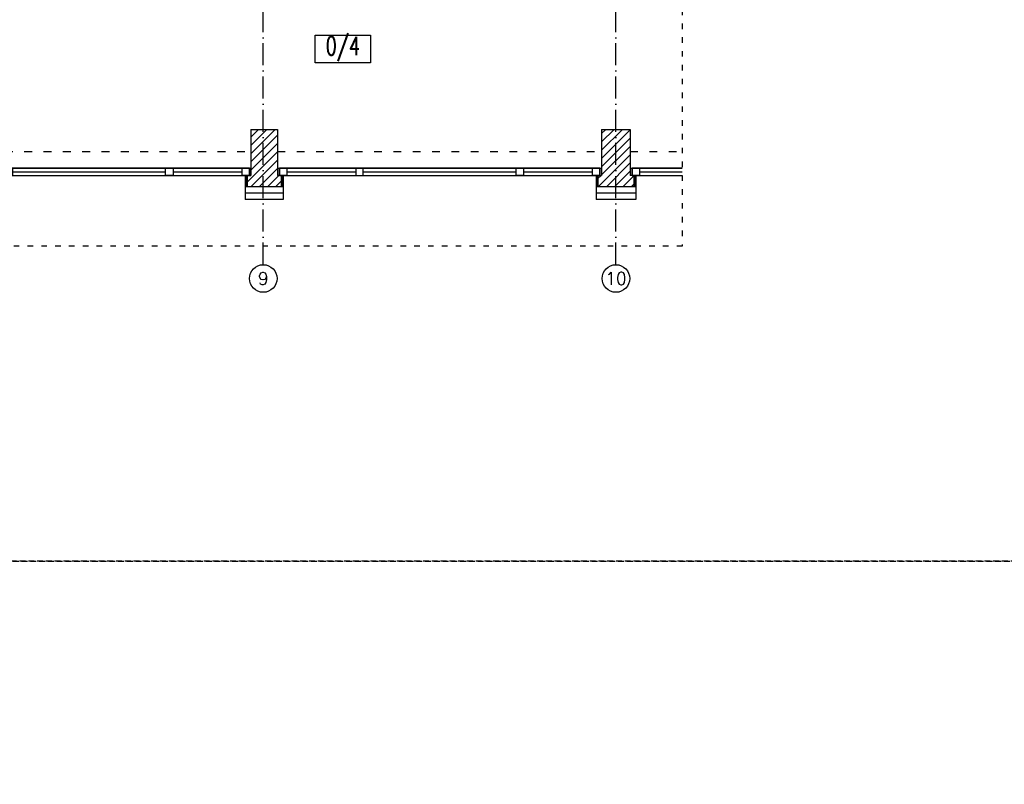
# Model space of a CAD drawing. Header units: millimetres. Extents: x 167273 to 188273, y -125105 to -88145.
# Tile 101 of 210: x 181067 to 182136, y -123347 to -122517. Entities that reach past the tile are written whole.
import ezdxf
from ezdxf.enums import TextEntityAlignment as Align

# ---------------------------------------------------------------- set-up
doc = ezdxf.new("R2010")
doc.units = ezdxf.units.MM
for name, pattern in [('ACAD_ISO03W100', [30, 12, -18]), ('ACAD_ISO10W100', [18, 12, -3, 0, -3]), ('HIDDEN', [9.525, 6.35, -3.175])]:
    doc.linetypes.add(name, pattern=pattern)
for name, color, linetype in [('a-op_text', 9, 'Continuous'), ('a-osie', 1, 'ACAD_ISO10W100'), ('b-izolacja', 8, 'BATTING'), ('b-okna', 6, 'Continuous'), ('b-przerywana1', 9, 'ACAD_ISO03W100'), ('b-widokowa', 7, 'Continuous'), ('b-ściany', 2, 'Continuous'), ('h-hatch', 8, 'Continuous')]:
    doc.layers.add(name, color=color, linetype=linetype)
doc.layers.add('x-revclouds', color=190, linetype='HIDDEN', plot=False)
doc.styles.add('PPAB_100', font='romans.shx', dxfattribs={"width": 0.7, "height": 12})
doc.linetypes.add('BATTING', pattern='A,0.0001,-0.1,[134,ltypeshp.shx,S=0.1,R=0,X=-0.1,Y=0],-0.2,[134,ltypeshp.shx,S=0.1,R=180,X=0.1,Y=0],-0.1', length=0.4001)
pattern_1 = [(45, (-26550.2005, 31481.7547), (-4.49012806, 4.49012806), [])]

# ---------------------------------------------------------------- blocks, each defined once
blk = doc.blocks.new('okno_')
at = {"layer": 'b-okna'}
for p, q in [((-166, -4), (-91, -4)), ((-83, -4), (83, -4)), ((91, -4), (166, -4))]:
    blk.add_line(p, q, dxfattribs=at)
for points in [[(-174, -8), (174, -8), (174, 0), (-174, 0)], [(-174, 0), (-166, 0), (-166, -8), (-174, -8)], [(-83, 0), (-91, 0), (-91, -8), (-83, -8)], [(83, 0), (91, 0), (91, -8), (83, -8)], [(166, 0), (174, 0), (174, -8), (166, -8)]]:
    blk.add_lwpolyline(points, close=True, dxfattribs=at)

msp = doc.modelspace()

# ---------------------------------------------------------------- hatches: boundary and pattern name
at = {"layer": 'h-hatch'}
h = msp.add_hatch(dxfattribs=at)
h.set_pattern_fill('ANSI31', color=256, scale=2, style=0)
h.set_pattern_definition(pattern_1)
h.paths.add_polyline_path([(181346.81, -122635.89), (181317.81, -122635.89), (181317.81, -122685.89), (181313.81, -122685.89), (181313.81, -122697.89), (181350.81, -122697.89), (181350.81, -122685.89), (181348.81, -122685.89), (181346.81, -122685.89)])
h = msp.add_hatch(dxfattribs=at)
h.set_pattern_fill('ANSI31', color=256, scale=2, style=0)
h.set_pattern_definition(pattern_1)
h.paths.add_polyline_path([(181729.81, -122635.89), (181698.81, -122635.89), (181698.81, -122685.89), (181694.81, -122685.89), (181694.81, -122697.89), (181733.81, -122697.89), (181733.81, -122685.89), (181731.81, -122685.89), (181729.81, -122685.89)])

# ---------------------------------------------------------------- linework, layer by layer
at = {"layer": 'a-op_text', "ltscale": 0.5}
msp.add_lwpolyline([(181387.81, -122563.56), (181387.81, -122533.56), (181447.81, -122533.56), (181447.81, -122563.56)], close=True, dxfattribs=at)
at = {"layer": 'a-osie', "ltscale": 2}
for p, q in [((181331.31, -122782.89), (181331.31, -121650.89)), ((181714.31, -122782.89), (181714.31, -121650.89))]:
    msp.add_line(p, q, dxfattribs=at)
at = {"layer": 'a-osie', "linetype": 'Continuous', "ltscale": 0.5}
for centre in [(181331.32, -122797.89), (181714.31, -122797.89)]:
    msp.add_circle(centre, 15, dxfattribs=at)
at = {"layer": 'b-izolacja', "ltscale": 2}
for p, q in [((181312.81, -122685.89), (181312.81, -122697.89)), ((181351.81, -122685.89), (181351.81, -122697.89)), ((181693.81, -122685.89), (181693.81, -122697.89)), ((181734.81, -122685.89), (181734.81, -122697.89))]:
    msp.add_line(p, q, dxfattribs=at)
at = {"layer": 'b-izolacja', "ltscale": 16}
for p, q in [((181311.81, -122704.89), (181352.81, -122704.89)), ((181692.81, -122704.89), (181735.81, -122704.89))]:
    msp.add_line(p, q, dxfattribs=at)
at = {"layer": 'b-okna'}
for p, q in [((180966.81, -122677.89), (181317.81, -122677.89)), ((181346.81, -122677.89), (181698.81, -122677.89)), ((181729.81, -122677.89), (181786.37, -122677.89)), ((181739.81, -122681.89), (181786.37, -122681.89)), ((180972.81, -122685.89), (181311.81, -122685.89)), ((181352.81, -122685.89), (181692.81, -122685.89)), ((181735.81, -122685.89), (181786.37, -122685.89))]:
    msp.add_line(p, q, dxfattribs=at)
msp.add_lwpolyline([(181786.37, -122677.89), (181731.81, -122677.89), (181731.81, -122685.89), (181786.37, -122685.89)], dxfattribs=at)
msp.add_lwpolyline([(181731.81, -122677.89), (181739.81, -122677.89), (181739.81, -122685.89), (181731.81, -122685.89)], close=True, dxfattribs=at)
at = {"layer": 'b-przerywana1', "ltscale": 0.5}
for p, q in [((181786.37, -121650.89), (181786.37, -122762.89)), ((181786.37, -122762.89), (180086.37, -122762.89))]:
    msp.add_line(p, q, dxfattribs=at)
at = {"layer": 'b-przerywana1', "ltscale": 0.7}
for p, q in [((180966.81, -122659.89), (181317.81, -122659.89)), ((181346.81, -122659.89), (181698.81, -122659.89)), ((181729.81, -122659.89), (181786.37, -122659.89))]:
    msp.add_line(p, q, dxfattribs=at)
at = {"layer": 'b-widokowa'}
for p, q in [((181313.81, -122685.89), (181313.81, -122697.89)), ((181350.81, -122685.89), (181350.81, -122697.89)), ((181694.81, -122685.89), (181694.81, -122697.89)), ((181733.81, -122685.89), (181733.81, -122697.89)), ((181311.81, -122697.89), (181352.81, -122697.89)), ((181692.81, -122697.89), (181735.81, -122697.89))]:
    msp.add_line(p, q, dxfattribs=at)
at = {"layer": 'b-ściany'}
for p, q in [((181317.81, -122635.89), (181317.81, -122685.89)), ((181317.81, -122635.89), (181346.81, -122635.89)), ((181346.81, -122635.89), (181346.81, -122685.89)), ((181698.81, -122635.89), (181698.81, -122685.89)), ((181698.81, -122635.89), (181729.81, -122635.89)), ((181729.81, -122635.89), (181729.81, -122685.89)), ((181311.81, -122685.89), (181317.81, -122685.89)), ((181311.81, -122685.89), (181311.81, -122711.89)), ((181352.81, -122685.89), (181346.81, -122685.89)), ((181352.81, -122685.89), (181352.81, -122711.89)), ((181692.81, -122685.89), (181698.81, -122685.89)), ((181692.81, -122685.89), (181692.81, -122711.89)), ((181735.81, -122685.89), (181729.81, -122685.89)), ((181735.81, -122685.89), (181735.81, -122711.89)), ((181352.81, -122711.89), (181311.81, -122711.89)), ((181735.81, -122711.89), (181692.81, -122711.89))]:
    msp.add_line(p, q, dxfattribs=at)
at = {"layer": 'x-revclouds'}
for points in [[(178773.44, -123104.89), (184273.44, -123104.89), (184273.44, -121104.89), (178773.44, -121104.89)], [(173273.44, -125104.89), (184273.44, -125104.89), (184273.44, -123104.89), (173273.44, -123104.89)]]:
    msp.add_lwpolyline(points, close=True, dxfattribs=at)

# ---------------------------------------------------------------- block references
at = {"layer": 'b-okna'}
for p in [(181142.31, -122677.89), (181522.81, -122677.89)]:
    msp.add_blockref('okno_', p, dxfattribs=at)

# ---------------------------------------------------------------- texts
at = {"layer": 'a-op_text', "ltscale": 0.5, "insert": (181417.81, -122548.56), "char_height": 20, "width": 60, "attachment_point": 5, "style": 'PPAB_100'}
msp.add_mtext('0/4', dxfattribs=at)
at = {"layer": 'a-osie', "linetype": 'Continuous', "ltscale": 0.5, "style": 'PPAB_100'}
for s, p in [('9', (181331.32, -122797.89)), ('10', (181714.31, -122797.89))]:
    msp.add_text(s, height=13.5, dxfattribs=at).set_placement(p, align=Align.MIDDLE_CENTER)

doc.saveas('drawing.dxf')
